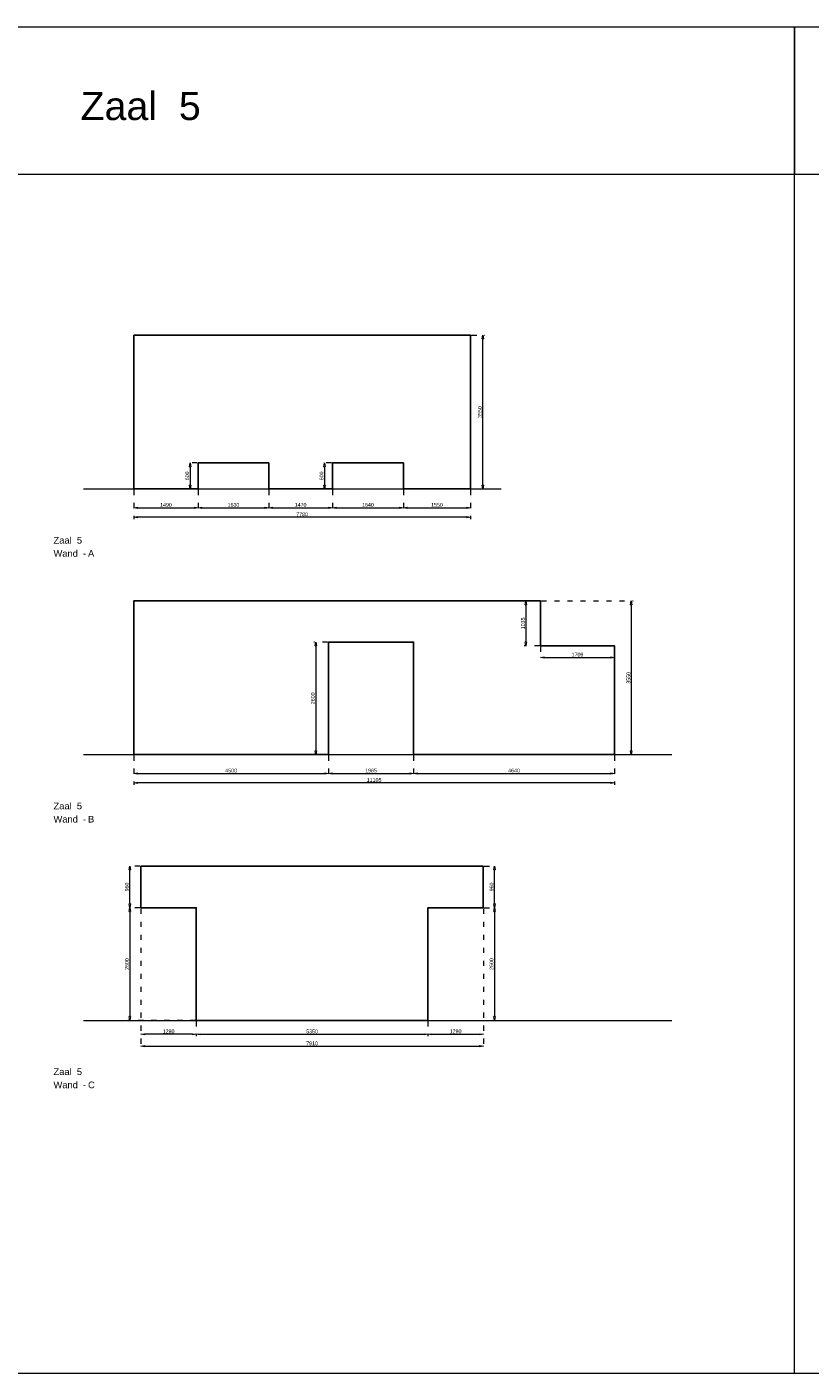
# Model space of a CAD drawing. Header units: millimetres. Extents: x 0 to 331873, y -101826 to 236919.
# Tile 49 of 57: x 229413 to 247503, y 148186 to 179271. Entities that reach past the tile are written whole.
import ezdxf

# ---------------------------------------------------------------- set-up
doc = ezdxf.new("R2010")
doc.units = ezdxf.units.MM
doc.header["$LTSCALE"] = 10
doc.linetypes.add('ACAD_ISO03W100', pattern=[30, 12, -18])
for name, color, linetype, lineweight in [('25-Staal-B', 150, 'Continuous', 25), ('^ 0-Staal-txt', 7, 'Continuous', 0), ('Layer1', 252, 'Continuous', 0)]:
    doc.layers.add(name, color=color, linetype=linetype, lineweight=lineweight)
doc.layers.add('DIM-DIM', color=7, linetype='Continuous')
doc.styles.add('Arial', font='arial.ttf')
doc.dimstyles.new('dim-11', dxfattribs={"dimscale": 35, "dimtxt": 2.5, "dimasz": 2.5, "dimexe": 1.25, "dimexo": 0.625, "dimtad": 1, "dimdec": 0, "dimtxsty": 'Arial', "dimblk": 'CLOSEDBLANK', "dimcen": 3, "dimclrd": 252, "dimclre": 252, "dimclrt": 7, "dimadec": 0, "dimazin": 0, "dimtfac": 1, "dimtdec": 0, "dimtmove": 0, "dimatfit": 3, "dimldrblk": 'CLOSEDBLANK', "dimfxl": 1, "dimlwd": 0, "dimlwe": 0, "dimarcsym": 0})

# ---------------------------------------------------------------- blocks, each defined once
blk = doc.blocks.new('_ClosedBlank')
at = {"color": 0, "linetype": 'ByBlock', "lineweight": -2}
for p, q in [((-1, 0.17), (0, 0)), ((-1, 0.17), (-1, -0.17)), ((0, 0), (-1, -0.17))]:
    blk.add_line(p, q, dxfattribs=at)
blk = doc.blocks.new('*D1363')
at = {"layer": 'Defpoints', "color": 0, "transparency": 16777216}
for p in [(200569, -42849), (202059, -42849), (202059, -43283)]:
    blk.add_point(p, dxfattribs=at)
at = {"layer": 'DIM-DIM', "color": 252, "linetype": 'ACAD_ISO03W100', "lineweight": 0}
for p, q in [((200569, -42871), (200569, -43327)), ((202059, -42871), (202059, -43327))]:
    blk.add_line(p, q, dxfattribs=at)
at = {"layer": 'DIM-DIM', "color": 252, "lineweight": 0}
blk.add_line((200657, -43283), (201972, -43283), dxfattribs=at)
at = {"layer": 'DIM-DIM', "color": 252, "lineweight": 0, "xscale": 87.5, "yscale": 87.5, "zscale": 87.5, "rotation": 180}
blk.add_blockref('_ClosedBlank', (200569, -43283), dxfattribs=at)
at = {"layer": 'DIM-DIM', "color": 252, "lineweight": 0, "xscale": 87.5, "yscale": 87.5, "zscale": 87.5}
blk.add_blockref('_ClosedBlank', (202059, -43283), dxfattribs=at)
at = {"layer": 'DIM-DIM', "color": 7, "insert": (201314, -43217), "char_height": 87.5, "attachment_point": 5, "style": 'Arial'}
blk.add_mtext('1490', dxfattribs=at)
blk = doc.blocks.new('*D1181')
at = {"layer": 'Defpoints', "color": 0, "transparency": 16777216}
for p in [(202059, -42849), (203689, -42849), (203689, -43283)]:
    blk.add_point(p, dxfattribs=at)
at = {"layer": 'DIM-DIM', "color": 252, "linetype": 'ACAD_ISO03W100', "lineweight": 0, "transparency": 16777216}
for p, q in [((202059, -42871), (202059, -43327)), ((203689, -42871), (203689, -43327))]:
    blk.add_line(p, q, dxfattribs=at)
at = {"layer": 'DIM-DIM', "color": 252, "lineweight": 0, "transparency": 16777216}
blk.add_line((202147, -43283), (203602, -43283), dxfattribs=at)
at = {"layer": 'DIM-DIM', "color": 252, "lineweight": 0, "transparency": 16777216, "xscale": 87.5, "yscale": 87.5, "zscale": 87.5, "rotation": 180}
blk.add_blockref('_ClosedBlank', (202059, -43283), dxfattribs=at)
at = {"layer": 'DIM-DIM', "color": 252, "lineweight": 0, "transparency": 16777216, "xscale": 87.5, "yscale": 87.5, "zscale": 87.5}
blk.add_blockref('_ClosedBlank', (203689, -43283), dxfattribs=at)
at = {"layer": 'DIM-DIM', "color": 7, "transparency": 16777216, "insert": (202874, -43217), "char_height": 87.5, "attachment_point": 5, "style": 'Arial'}
blk.add_mtext('1630', dxfattribs=at)
blk = doc.blocks.new('*D1182')
at = {"layer": 'Defpoints', "color": 0, "transparency": 16777216}
for p in [(203689, -42849), (205159, -42849), (205159, -43283)]:
    blk.add_point(p, dxfattribs=at)
at = {"layer": 'DIM-DIM', "color": 252, "linetype": 'ACAD_ISO03W100', "lineweight": 0, "transparency": 16777216}
for p, q in [((203689, -42871), (203689, -43327)), ((205159, -42871), (205159, -43327))]:
    blk.add_line(p, q, dxfattribs=at)
at = {"layer": 'DIM-DIM', "color": 252, "lineweight": 0, "transparency": 16777216}
blk.add_line((203777, -43283), (205072, -43283), dxfattribs=at)
at = {"layer": 'DIM-DIM', "color": 252, "lineweight": 0, "transparency": 16777216, "xscale": 87.5, "yscale": 87.5, "zscale": 87.5, "rotation": 180}
blk.add_blockref('_ClosedBlank', (203689, -43283), dxfattribs=at)
at = {"layer": 'DIM-DIM', "color": 252, "lineweight": 0, "transparency": 16777216, "xscale": 87.5, "yscale": 87.5, "zscale": 87.5}
blk.add_blockref('_ClosedBlank', (205159, -43283), dxfattribs=at)
at = {"layer": 'DIM-DIM', "color": 7, "transparency": 16777216, "insert": (204424, -43217), "char_height": 87.5, "attachment_point": 5, "style": 'Arial'}
blk.add_mtext('1470', dxfattribs=at)
blk = doc.blocks.new('*D1183')
at = {"layer": 'Defpoints', "color": 0, "transparency": 16777216}
for p in [(205159, -42849), (206799, -42849), (206799, -43283)]:
    blk.add_point(p, dxfattribs=at)
at = {"layer": 'DIM-DIM', "color": 252, "linetype": 'ACAD_ISO03W100', "lineweight": 0, "transparency": 16777216}
for p, q in [((205159, -42871), (205159, -43327)), ((206799, -42871), (206799, -43327))]:
    blk.add_line(p, q, dxfattribs=at)
at = {"layer": 'DIM-DIM', "color": 252, "lineweight": 0, "transparency": 16777216}
blk.add_line((205247, -43283), (206712, -43283), dxfattribs=at)
at = {"layer": 'DIM-DIM', "color": 252, "lineweight": 0, "transparency": 16777216, "xscale": 87.5, "yscale": 87.5, "zscale": 87.5, "rotation": 180}
blk.add_blockref('_ClosedBlank', (205159, -43283), dxfattribs=at)
at = {"layer": 'DIM-DIM', "color": 252, "lineweight": 0, "transparency": 16777216, "xscale": 87.5, "yscale": 87.5, "zscale": 87.5}
blk.add_blockref('_ClosedBlank', (206799, -43283), dxfattribs=at)
at = {"layer": 'DIM-DIM', "color": 7, "transparency": 16777216, "insert": (205979, -43217), "char_height": 87.5, "attachment_point": 5, "style": 'Arial'}
blk.add_mtext('1640', dxfattribs=at)
blk = doc.blocks.new('*D1184')
at = {"layer": 'Defpoints', "color": 0, "transparency": 16777216}
for p in [(206799, -42849), (208349, -42849), (208349, -43283)]:
    blk.add_point(p, dxfattribs=at)
at = {"layer": 'DIM-DIM', "color": 252, "linetype": 'ACAD_ISO03W100', "lineweight": 0, "transparency": 16777216}
for p, q in [((206799, -42871), (206799, -43327)), ((208349, -42871), (208349, -43327))]:
    blk.add_line(p, q, dxfattribs=at)
at = {"layer": 'DIM-DIM', "color": 252, "lineweight": 0, "transparency": 16777216}
blk.add_line((206887, -43283), (208262, -43283), dxfattribs=at)
at = {"layer": 'DIM-DIM', "color": 252, "lineweight": 0, "transparency": 16777216, "xscale": 87.5, "yscale": 87.5, "zscale": 87.5, "rotation": 180}
blk.add_blockref('_ClosedBlank', (206799, -43283), dxfattribs=at)
at = {"layer": 'DIM-DIM', "color": 252, "lineweight": 0, "transparency": 16777216, "xscale": 87.5, "yscale": 87.5, "zscale": 87.5}
blk.add_blockref('_ClosedBlank', (208349, -43283), dxfattribs=at)
at = {"layer": 'DIM-DIM', "color": 7, "transparency": 16777216, "insert": (207574, -43217), "char_height": 87.5, "attachment_point": 5, "style": 'Arial'}
blk.add_mtext('1550', dxfattribs=at)
blk = doc.blocks.new('*D1185')
at = {"layer": 'Defpoints', "color": 0, "transparency": 16777216}
for p in [(200569, -42849), (208349, -42849), (200569, -43501)]:
    blk.add_point(p, dxfattribs=at)
at = {"layer": 'DIM-DIM', "color": 252, "linetype": 'ACAD_ISO03W100', "lineweight": 0, "transparency": 16777216}
for p, q in [((200569, -42871), (200569, -43545)), ((208349, -42871), (208349, -43545))]:
    blk.add_line(p, q, dxfattribs=at)
at = {"layer": 'DIM-DIM', "color": 252, "lineweight": 0, "transparency": 16777216}
blk.add_line((208262, -43501), (200657, -43501), dxfattribs=at)
at = {"layer": 'DIM-DIM', "color": 252, "lineweight": 0, "transparency": 16777216, "xscale": 87.5, "yscale": 87.5, "zscale": 87.5, "rotation": 180}
blk.add_blockref('_ClosedBlank', (200569, -43501), dxfattribs=at)
at = {"layer": 'DIM-DIM', "color": 252, "lineweight": 0, "transparency": 16777216, "xscale": 87.5, "yscale": 87.5, "zscale": 87.5}
blk.add_blockref('_ClosedBlank', (208349, -43501), dxfattribs=at)
at = {"layer": 'DIM-DIM', "color": 7, "transparency": 16777216, "insert": (204459, -43435), "char_height": 87.5, "attachment_point": 5, "style": 'Arial'}
blk.add_mtext('7780', dxfattribs=at)
blk = doc.blocks.new('*D1186')
at = {"layer": 'Defpoints', "color": 0, "transparency": 16777216}
for p in [(202059, -42249), (201871, -42849), (202059, -42849)]:
    blk.add_point(p, dxfattribs=at)
at = {"layer": 'DIM-DIM', "color": 252, "linetype": 'ACAD_ISO03W100', "lineweight": 0, "transparency": 16777216}
for p, q in [((202037, -42249), (201827, -42249)), ((202037, -42849), (201827, -42849))]:
    blk.add_line(p, q, dxfattribs=at)
at = {"layer": 'DIM-DIM', "color": 252, "lineweight": 0, "transparency": 16777216}
blk.add_line((201871, -42337), (201871, -42762), dxfattribs=at)
at = {"layer": 'DIM-DIM', "color": 252, "lineweight": 0, "transparency": 16777216, "xscale": 87.5, "yscale": 87.5, "zscale": 87.5}
for p, rotation in [((201871, -42249), 90), ((201871, -42849), 270)]:
    blk.add_blockref('_ClosedBlank', p, dxfattribs=dict(at, rotation=rotation))
at = {"layer": 'DIM-DIM', "color": 7, "transparency": 16777216, "insert": (201805, -42549), "char_height": 87.5, "attachment_point": 5, "rotation": 90, "style": 'Arial'}
blk.add_mtext('600', dxfattribs=at)
blk = doc.blocks.new('*D1187')
at = {"layer": 'Defpoints', "color": 0, "transparency": 16777216}
for p in [(205159, -42249), (204973, -42849), (205159, -42849)]:
    blk.add_point(p, dxfattribs=at)
at = {"layer": 'DIM-DIM', "color": 252, "linetype": 'ACAD_ISO03W100', "lineweight": 0, "transparency": 16777216}
for p, q in [((205137, -42249), (204930, -42249)), ((205137, -42849), (204930, -42849))]:
    blk.add_line(p, q, dxfattribs=at)
at = {"layer": 'DIM-DIM', "color": 252, "lineweight": 0, "transparency": 16777216}
blk.add_line((204973, -42337), (204973, -42762), dxfattribs=at)
at = {"layer": 'DIM-DIM', "color": 252, "lineweight": 0, "transparency": 16777216, "xscale": 87.5, "yscale": 87.5, "zscale": 87.5}
for p, rotation in [((204973, -42249), 90), ((204973, -42849), 270)]:
    blk.add_blockref('_ClosedBlank', p, dxfattribs=dict(at, rotation=rotation))
at = {"layer": 'DIM-DIM', "color": 7, "transparency": 16777216, "insert": (204907, -42549), "char_height": 87.5, "attachment_point": 5, "rotation": 90, "style": 'Arial'}
blk.add_mtext('600', dxfattribs=at)
blk = doc.blocks.new('*D1188')
at = {"layer": 'Defpoints', "color": 0, "transparency": 16777216}
for p in [(208349, -39299), (208632, -39299), (208349, -42849)]:
    blk.add_point(p, dxfattribs=at)
at = {"layer": 'DIM-DIM', "color": 252, "linetype": 'ACAD_ISO03W100', "lineweight": 0, "transparency": 16777216}
for p, q in [((208371, -39299), (208676, -39299)), ((208371, -42849), (208676, -42849))]:
    blk.add_line(p, q, dxfattribs=at)
at = {"layer": 'DIM-DIM', "color": 252, "lineweight": 0, "transparency": 16777216}
blk.add_line((208632, -42762), (208632, -39387), dxfattribs=at)
at = {"layer": 'DIM-DIM', "color": 252, "lineweight": 0, "transparency": 16777216, "xscale": 87.5, "yscale": 87.5, "zscale": 87.5}
for p, rotation in [((208632, -39299), 90), ((208632, -42849), 270)]:
    blk.add_blockref('_ClosedBlank', p, dxfattribs=dict(at, rotation=rotation))
at = {"layer": 'DIM-DIM', "color": 7, "transparency": 16777216, "insert": (208565, -41074), "char_height": 87.5, "attachment_point": 5, "rotation": 90, "style": 'Arial'}
blk.add_mtext('3550', dxfattribs=at)
blk = doc.blocks.new('*D1070')
at = {"layer": 'Defpoints', "color": 0, "transparency": 16777216}
for p in [(200569, -48985), (205069, -48985), (205069, -49419)]:
    blk.add_point(p, dxfattribs=at)
at = {"layer": 'DIM-DIM', "color": 252, "linetype": 'ACAD_ISO03W100', "lineweight": 0, "transparency": 16777216}
for p, q in [((200569, -49007), (200569, -49463)), ((205069, -49007), (205069, -49463))]:
    blk.add_line(p, q, dxfattribs=at)
at = {"layer": 'DIM-DIM', "color": 252, "lineweight": 0, "transparency": 16777216}
blk.add_line((200657, -49419), (204982, -49419), dxfattribs=at)
at = {"layer": 'DIM-DIM', "color": 252, "lineweight": 0, "transparency": 16777216, "xscale": 87.5, "yscale": 87.5, "zscale": 87.5, "rotation": 180}
blk.add_blockref('_ClosedBlank', (200569, -49419), dxfattribs=at)
at = {"layer": 'DIM-DIM', "color": 252, "lineweight": 0, "transparency": 16777216, "xscale": 87.5, "yscale": 87.5, "zscale": 87.5}
blk.add_blockref('_ClosedBlank', (205069, -49419), dxfattribs=at)
at = {"layer": 'DIM-DIM', "color": 7, "transparency": 16777216, "insert": (202819, -49353), "char_height": 87.5, "attachment_point": 5, "style": 'Arial'}
blk.add_mtext('4500', dxfattribs=at)
blk = doc.blocks.new('*D1071')
at = {"layer": 'Defpoints', "color": 0, "transparency": 16777216}
for p in [(205069, -48985), (207034, -48985), (207034, -49419)]:
    blk.add_point(p, dxfattribs=at)
at = {"layer": 'DIM-DIM', "color": 252, "linetype": 'ACAD_ISO03W100', "lineweight": 0, "transparency": 16777216}
for p, q in [((205069, -49007), (205069, -49463)), ((207034, -49007), (207034, -49463))]:
    blk.add_line(p, q, dxfattribs=at)
at = {"layer": 'DIM-DIM', "color": 252, "lineweight": 0, "transparency": 16777216}
blk.add_line((205157, -49419), (206947, -49419), dxfattribs=at)
at = {"layer": 'DIM-DIM', "color": 252, "lineweight": 0, "transparency": 16777216, "xscale": 87.5, "yscale": 87.5, "zscale": 87.5, "rotation": 180}
blk.add_blockref('_ClosedBlank', (205069, -49419), dxfattribs=at)
at = {"layer": 'DIM-DIM', "color": 252, "lineweight": 0, "transparency": 16777216, "xscale": 87.5, "yscale": 87.5, "zscale": 87.5}
blk.add_blockref('_ClosedBlank', (207034, -49419), dxfattribs=at)
at = {"layer": 'DIM-DIM', "color": 7, "transparency": 16777216, "insert": (206052, -49353), "char_height": 87.5, "attachment_point": 5, "style": 'Arial'}
blk.add_mtext('1965', dxfattribs=at)
blk = doc.blocks.new('*D1072')
at = {"layer": 'Defpoints', "color": 0, "transparency": 16777216}
for p in [(207034, -48985), (211674, -48985), (211674, -49419)]:
    blk.add_point(p, dxfattribs=at)
at = {"layer": 'DIM-DIM', "color": 252, "linetype": 'ACAD_ISO03W100', "lineweight": 0, "transparency": 16777216}
for p, q in [((207034, -49007), (207034, -49463)), ((211674, -49007), (211674, -49463))]:
    blk.add_line(p, q, dxfattribs=at)
at = {"layer": 'DIM-DIM', "color": 252, "lineweight": 0, "transparency": 16777216}
blk.add_line((207122, -49419), (211587, -49419), dxfattribs=at)
at = {"layer": 'DIM-DIM', "color": 252, "lineweight": 0, "transparency": 16777216, "xscale": 87.5, "yscale": 87.5, "zscale": 87.5, "rotation": 180}
blk.add_blockref('_ClosedBlank', (207034, -49419), dxfattribs=at)
at = {"layer": 'DIM-DIM', "color": 252, "lineweight": 0, "transparency": 16777216, "xscale": 87.5, "yscale": 87.5, "zscale": 87.5}
blk.add_blockref('_ClosedBlank', (211674, -49419), dxfattribs=at)
at = {"layer": 'DIM-DIM', "color": 7, "transparency": 16777216, "insert": (209354, -49353), "char_height": 87.5, "attachment_point": 5, "style": 'Arial'}
blk.add_mtext('4640', dxfattribs=at)
blk = doc.blocks.new('*D1073')
at = {"layer": 'Defpoints', "color": 0, "transparency": 16777216}
for p in [(200569, -48985), (211674, -48985), (200569, -49638)]:
    blk.add_point(p, dxfattribs=at)
at = {"layer": 'DIM-DIM', "color": 252, "linetype": 'ACAD_ISO03W100', "lineweight": 0, "transparency": 16777216}
for p, q in [((200569, -49007), (200569, -49681)), ((211674, -49007), (211674, -49681))]:
    blk.add_line(p, q, dxfattribs=at)
at = {"layer": 'DIM-DIM', "color": 252, "lineweight": 0, "transparency": 16777216}
blk.add_line((211587, -49638), (200657, -49638), dxfattribs=at)
at = {"layer": 'DIM-DIM', "color": 252, "lineweight": 0, "transparency": 16777216, "xscale": 87.5, "yscale": 87.5, "zscale": 87.5, "rotation": 180}
blk.add_blockref('_ClosedBlank', (200569, -49638), dxfattribs=at)
at = {"layer": 'DIM-DIM', "color": 252, "lineweight": 0, "transparency": 16777216, "xscale": 87.5, "yscale": 87.5, "zscale": 87.5}
blk.add_blockref('_ClosedBlank', (211674, -49638), dxfattribs=at)
at = {"layer": 'DIM-DIM', "color": 7, "transparency": 16777216, "insert": (206122, -49571), "char_height": 87.5, "attachment_point": 5, "style": 'Arial'}
blk.add_mtext('11105', dxfattribs=at)
blk = doc.blocks.new('*D1074')
at = {"layer": 'Defpoints', "color": 0, "transparency": 16777216}
for p in [(205069, -46385), (204775, -48985), (205069, -48985)]:
    blk.add_point(p, dxfattribs=at)
at = {"layer": 'DIM-DIM', "color": 252, "linetype": 'ACAD_ISO03W100', "lineweight": 0, "transparency": 16777216}
for p, q in [((205047, -46385), (204732, -46385)), ((205047, -48985), (204732, -48985))]:
    blk.add_line(p, q, dxfattribs=at)
at = {"layer": 'DIM-DIM', "color": 252, "lineweight": 0, "transparency": 16777216}
blk.add_line((204775, -46473), (204775, -48898), dxfattribs=at)
at = {"layer": 'DIM-DIM', "color": 252, "lineweight": 0, "transparency": 16777216, "xscale": 87.5, "yscale": 87.5, "zscale": 87.5}
for p, rotation in [((204775, -46385), 90), ((204775, -48985), 270)]:
    blk.add_blockref('_ClosedBlank', p, dxfattribs=dict(at, rotation=rotation))
at = {"layer": 'DIM-DIM', "color": 7, "transparency": 16777216, "insert": (204709, -47685), "char_height": 87.5, "attachment_point": 5, "rotation": 90, "style": 'Arial'}
blk.add_mtext('2600', dxfattribs=at)
blk = doc.blocks.new('*D1189')
at = {"layer": 'Defpoints', "color": 0, "transparency": 16777216}
for p in [(209965, -45435), (209628, -46470), (209965, -46470)]:
    blk.add_point(p, dxfattribs=at)
at = {"layer": 'DIM-DIM', "color": 252, "linetype": 'ACAD_ISO03W100', "lineweight": 0, "transparency": 16777216}
for p, q in [((209943, -45435), (209585, -45435)), ((209943, -46470), (209585, -46470))]:
    blk.add_line(p, q, dxfattribs=at)
at = {"layer": 'DIM-DIM', "color": 252, "lineweight": 0, "transparency": 16777216}
blk.add_line((209628, -45523), (209628, -46383), dxfattribs=at)
at = {"layer": 'DIM-DIM', "color": 252, "lineweight": 0, "transparency": 16777216, "xscale": 87.5, "yscale": 87.5, "zscale": 87.5}
for p, rotation in [((209628, -45435), 90), ((209628, -46470), 270)]:
    blk.add_blockref('_ClosedBlank', p, dxfattribs=dict(at, rotation=rotation))
at = {"layer": 'DIM-DIM', "color": 7, "transparency": 16777216, "insert": (209562, -45953), "char_height": 87.5, "attachment_point": 5, "rotation": 90, "style": 'Arial'}
blk.add_mtext('1035', dxfattribs=at)
blk = doc.blocks.new('*D1190')
at = {"layer": 'Defpoints', "color": 0, "transparency": 16777216}
for p in [(209965, -46470), (211674, -46470), (211674, -46742)]:
    blk.add_point(p, dxfattribs=at)
at = {"layer": 'DIM-DIM', "color": 252, "linetype": 'ACAD_ISO03W100', "lineweight": 0, "transparency": 16777216}
for p, q in [((209965, -46492), (209965, -46786)), ((211674, -46492), (211674, -46786))]:
    blk.add_line(p, q, dxfattribs=at)
at = {"layer": 'DIM-DIM', "color": 252, "lineweight": 0, "transparency": 16777216}
blk.add_line((210053, -46742), (211587, -46742), dxfattribs=at)
at = {"layer": 'DIM-DIM', "color": 252, "lineweight": 0, "transparency": 16777216, "xscale": 87.5, "yscale": 87.5, "zscale": 87.5, "rotation": 180}
blk.add_blockref('_ClosedBlank', (209965, -46742), dxfattribs=at)
at = {"layer": 'DIM-DIM', "color": 252, "lineweight": 0, "transparency": 16777216, "xscale": 87.5, "yscale": 87.5, "zscale": 87.5}
blk.add_blockref('_ClosedBlank', (211674, -46742), dxfattribs=at)
at = {"layer": 'DIM-DIM', "color": 7, "transparency": 16777216, "insert": (210820, -46675), "char_height": 87.5, "attachment_point": 5, "style": 'Arial'}
blk.add_mtext('1709', dxfattribs=at)
blk = doc.blocks.new('*D1191')
at = {"layer": 'Defpoints', "color": 0, "transparency": 16777216}
for p in [(209965, -45435), (211674, -48985), (212062, -48985)]:
    blk.add_point(p, dxfattribs=at)
at = {"layer": 'DIM-DIM', "color": 252, "linetype": 'ACAD_ISO03W100', "lineweight": 0, "transparency": 16777216}
for p, q in [((209987, -45435), (212106, -45435)), ((211696, -48985), (212106, -48985))]:
    blk.add_line(p, q, dxfattribs=at)
at = {"layer": 'DIM-DIM', "color": 252, "lineweight": 0, "transparency": 16777216}
blk.add_line((212062, -45523), (212062, -48898), dxfattribs=at)
at = {"layer": 'DIM-DIM', "color": 252, "lineweight": 0, "transparency": 16777216, "xscale": 87.5, "yscale": 87.5, "zscale": 87.5}
for p, rotation in [((212062, -45435), 90), ((212062, -48985), 270)]:
    blk.add_blockref('_ClosedBlank', p, dxfattribs=dict(at, rotation=rotation))
at = {"layer": 'DIM-DIM', "color": 7, "transparency": 16777216, "insert": (211996, -47210), "char_height": 87.5, "attachment_point": 5, "rotation": 90, "style": 'Arial'}
blk.add_mtext('3550', dxfattribs=at)
blk = doc.blocks.new('*D1192')
at = {"layer": 'Defpoints', "color": 0, "transparency": 16777216}
for p in [(200479, -51561), (200735, -51561), (200735, -52521)]:
    blk.add_point(p, dxfattribs=at)
at = {"layer": 'DIM-DIM', "color": 252, "linetype": 'ACAD_ISO03W100', "lineweight": 0, "transparency": 16777216}
for p, q in [((200713, -51561), (200435, -51561)), ((200713, -52521), (200435, -52521))]:
    blk.add_line(p, q, dxfattribs=at)
at = {"layer": 'DIM-DIM', "color": 252, "lineweight": 0, "transparency": 16777216}
blk.add_line((200479, -52434), (200479, -51649), dxfattribs=at)
at = {"layer": 'DIM-DIM', "color": 252, "lineweight": 0, "transparency": 16777216, "xscale": 87.5, "yscale": 87.5, "zscale": 87.5}
for p, rotation in [((200479, -51561), 90), ((200479, -52521), 270)]:
    blk.add_blockref('_ClosedBlank', p, dxfattribs=dict(at, rotation=rotation))
at = {"layer": 'DIM-DIM', "color": 7, "transparency": 16777216, "insert": (200412, -52041), "char_height": 87.5, "attachment_point": 5, "rotation": 90, "style": 'Arial'}
blk.add_mtext('960', dxfattribs=at)
blk = doc.blocks.new('*D1193')
at = {"layer": 'Defpoints', "color": 0, "transparency": 16777216}
for p in [(200735, -52521), (200479, -55121), (202015, -55121)]:
    blk.add_point(p, dxfattribs=at)
at = {"layer": 'DIM-DIM', "color": 252, "linetype": 'ACAD_ISO03W100', "lineweight": 0, "transparency": 16777216}
for p, q in [((200713, -52521), (200435, -52521)), ((201993, -55121), (200435, -55121))]:
    blk.add_line(p, q, dxfattribs=at)
at = {"layer": 'DIM-DIM', "color": 252, "lineweight": 0, "transparency": 16777216}
blk.add_line((200479, -52609), (200479, -55034), dxfattribs=at)
at = {"layer": 'DIM-DIM', "color": 252, "lineweight": 0, "transparency": 16777216, "xscale": 87.5, "yscale": 87.5, "zscale": 87.5}
for p, rotation in [((200479, -52521), 90), ((200479, -55121), 270)]:
    blk.add_blockref('_ClosedBlank', p, dxfattribs=dict(at, rotation=rotation))
at = {"layer": 'DIM-DIM', "color": 7, "transparency": 16777216, "insert": (200412, -53821), "char_height": 87.5, "attachment_point": 5, "rotation": 90, "style": 'Arial'}
blk.add_mtext('2600', dxfattribs=at)
blk = doc.blocks.new('*D1194')
at = {"layer": 'Defpoints', "color": 0, "transparency": 16777216}
for p in [(200735, -52521), (202015, -55121), (200735, -55443)]:
    blk.add_point(p, dxfattribs=at)
at = {"layer": 'DIM-DIM', "color": 252, "linetype": 'ACAD_ISO03W100', "lineweight": 0, "transparency": 16777216}
for p, q in [((200735, -52543), (200735, -55487)), ((202015, -55143), (202015, -55487))]:
    blk.add_line(p, q, dxfattribs=at)
at = {"layer": 'DIM-DIM', "color": 252, "lineweight": 0, "transparency": 16777216}
blk.add_line((201927, -55443), (200822, -55443), dxfattribs=at)
at = {"layer": 'DIM-DIM', "color": 252, "lineweight": 0, "transparency": 16777216, "xscale": 87.5, "yscale": 87.5, "zscale": 87.5, "rotation": 180}
blk.add_blockref('_ClosedBlank', (200735, -55443), dxfattribs=at)
at = {"layer": 'DIM-DIM', "color": 252, "lineweight": 0, "transparency": 16777216, "xscale": 87.5, "yscale": 87.5, "zscale": 87.5}
blk.add_blockref('_ClosedBlank', (202015, -55443), dxfattribs=at)
at = {"layer": 'DIM-DIM', "color": 7, "transparency": 16777216, "insert": (201375, -55376), "char_height": 87.5, "attachment_point": 5, "style": 'Arial'}
blk.add_mtext('1280', dxfattribs=at)
blk = doc.blocks.new('*D1195')
at = {"layer": 'Defpoints', "color": 0, "transparency": 16777216}
for p in [(202015, -55121), (207365, -55121), (207365, -55443)]:
    blk.add_point(p, dxfattribs=at)
at = {"layer": 'DIM-DIM', "color": 252, "linetype": 'ACAD_ISO03W100', "lineweight": 0, "transparency": 16777216}
for p, q in [((202015, -55143), (202015, -55487)), ((207365, -55143), (207365, -55487))]:
    blk.add_line(p, q, dxfattribs=at)
at = {"layer": 'DIM-DIM', "color": 252, "lineweight": 0, "transparency": 16777216}
blk.add_line((202102, -55443), (207277, -55443), dxfattribs=at)
at = {"layer": 'DIM-DIM', "color": 252, "lineweight": 0, "transparency": 16777216, "xscale": 87.5, "yscale": 87.5, "zscale": 87.5, "rotation": 180}
blk.add_blockref('_ClosedBlank', (202015, -55443), dxfattribs=at)
at = {"layer": 'DIM-DIM', "color": 252, "lineweight": 0, "transparency": 16777216, "xscale": 87.5, "yscale": 87.5, "zscale": 87.5}
blk.add_blockref('_ClosedBlank', (207365, -55443), dxfattribs=at)
at = {"layer": 'DIM-DIM', "color": 7, "transparency": 16777216, "insert": (204690, -55376), "char_height": 87.5, "attachment_point": 5, "style": 'Arial'}
blk.add_mtext('5350', dxfattribs=at)
blk = doc.blocks.new('*D1075')
at = {"layer": 'Defpoints', "color": 0, "transparency": 16777216}
for p in [(208645, -51561), (208901, -51561), (208645, -52521)]:
    blk.add_point(p, dxfattribs=at)
at = {"layer": 'DIM-DIM', "color": 252, "linetype": 'ACAD_ISO03W100', "lineweight": 0, "transparency": 16777216}
for p, q in [((208667, -51561), (208944, -51561)), ((208667, -52521), (208944, -52521))]:
    blk.add_line(p, q, dxfattribs=at)
at = {"layer": 'DIM-DIM', "color": 252, "lineweight": 0, "transparency": 16777216}
blk.add_line((208901, -52434), (208901, -51649), dxfattribs=at)
at = {"layer": 'DIM-DIM', "color": 252, "lineweight": 0, "transparency": 16777216, "xscale": 87.5, "yscale": 87.5, "zscale": 87.5}
for p, rotation in [((208901, -51561), 90), ((208901, -52521), 270)]:
    blk.add_blockref('_ClosedBlank', p, dxfattribs=dict(at, rotation=rotation))
at = {"layer": 'DIM-DIM', "color": 7, "transparency": 16777216, "insert": (208834, -52041), "char_height": 87.5, "attachment_point": 5, "rotation": 90, "style": 'Arial'}
blk.add_mtext('960', dxfattribs=at)
blk = doc.blocks.new('*D1076')
at = {"layer": 'Defpoints', "color": 0, "transparency": 16777216}
for p in [(208645, -52521), (207365, -55121), (208901, -55121)]:
    blk.add_point(p, dxfattribs=at)
at = {"layer": 'DIM-DIM', "color": 252, "linetype": 'ACAD_ISO03W100', "lineweight": 0, "transparency": 16777216}
for p, q in [((208667, -52521), (208944, -52521)), ((207387, -55121), (208944, -55121))]:
    blk.add_line(p, q, dxfattribs=at)
at = {"layer": 'DIM-DIM', "color": 252, "lineweight": 0, "transparency": 16777216}
blk.add_line((208901, -52609), (208901, -55034), dxfattribs=at)
at = {"layer": 'DIM-DIM', "color": 252, "lineweight": 0, "transparency": 16777216, "xscale": 87.5, "yscale": 87.5, "zscale": 87.5}
for p, rotation in [((208901, -52521), 90), ((208901, -55121), 270)]:
    blk.add_blockref('_ClosedBlank', p, dxfattribs=dict(at, rotation=rotation))
at = {"layer": 'DIM-DIM', "color": 7, "transparency": 16777216, "insert": (208834, -53821), "char_height": 87.5, "attachment_point": 5, "rotation": 90, "style": 'Arial'}
blk.add_mtext('2600', dxfattribs=at)
blk = doc.blocks.new('*D1077')
at = {"layer": 'Defpoints', "color": 0, "transparency": 16777216}
for p in [(208645, -52521), (207365, -55121), (208645, -55443)]:
    blk.add_point(p, dxfattribs=at)
at = {"layer": 'DIM-DIM', "color": 252, "linetype": 'ACAD_ISO03W100', "lineweight": 0, "transparency": 16777216}
for p, q in [((208645, -52543), (208645, -55487)), ((207365, -55143), (207365, -55487))]:
    blk.add_line(p, q, dxfattribs=at)
at = {"layer": 'DIM-DIM', "color": 252, "lineweight": 0, "transparency": 16777216}
blk.add_line((207452, -55443), (208557, -55443), dxfattribs=at)
at = {"layer": 'DIM-DIM', "color": 252, "lineweight": 0, "transparency": 16777216, "xscale": 87.5, "yscale": 87.5, "zscale": 87.5, "rotation": 180}
blk.add_blockref('_ClosedBlank', (207365, -55443), dxfattribs=at)
at = {"layer": 'DIM-DIM', "color": 252, "lineweight": 0, "transparency": 16777216, "xscale": 87.5, "yscale": 87.5, "zscale": 87.5}
blk.add_blockref('_ClosedBlank', (208645, -55443), dxfattribs=at)
at = {"layer": 'DIM-DIM', "color": 7, "transparency": 16777216, "insert": (208005, -55376), "char_height": 87.5, "attachment_point": 5, "style": 'Arial'}
blk.add_mtext('1280', dxfattribs=at)
blk = doc.blocks.new('*D1196')
at = {"layer": 'Defpoints', "color": 0, "transparency": 16777216}
for p in [(200735, -52521), (208645, -52521), (208645, -55719)]:
    blk.add_point(p, dxfattribs=at)
at = {"layer": 'DIM-DIM', "color": 252, "linetype": 'ACAD_ISO03W100', "lineweight": 0, "transparency": 16777216}
for p, q in [((200735, -52543), (200735, -55763)), ((208645, -52543), (208645, -55763))]:
    blk.add_line(p, q, dxfattribs=at)
at = {"layer": 'DIM-DIM', "color": 252, "lineweight": 0, "transparency": 16777216}
blk.add_line((200822, -55719), (208557, -55719), dxfattribs=at)
at = {"layer": 'DIM-DIM', "color": 252, "lineweight": 0, "transparency": 16777216, "xscale": 87.5, "yscale": 87.5, "zscale": 87.5, "rotation": 180}
blk.add_blockref('_ClosedBlank', (200735, -55719), dxfattribs=at)
at = {"layer": 'DIM-DIM', "color": 252, "lineweight": 0, "transparency": 16777216, "xscale": 87.5, "yscale": 87.5, "zscale": 87.5}
blk.add_blockref('_ClosedBlank', (208645, -55719), dxfattribs=at)
at = {"layer": 'DIM-DIM', "color": 7, "transparency": 16777216, "insert": (204690, -55652), "char_height": 87.5, "attachment_point": 5, "style": 'Arial'}
blk.add_mtext('7910', dxfattribs=at)
blk = doc.blocks.new('5a')
at = {"layer": '25-Staal-B'}
blk.add_lwpolyline([(200569.2, -39299.1), (208349.2, -39299.1), (208349.2, -42849.1), (206799.2, -42849.1), (206799.2, -42249.1), (205159.2, -42249.1), (205159.2, -42849.1), (203689.2, -42849.1), (203689.2, -42249.1), (202059.2, -42249.1), (202059.2, -42849.1), (200569.2, -42849.1)], close=True, dxfattribs=at)
at = {"layer": '^ 0-Staal-txt', "lineweight": 0, "style": 'Arial'}
for s, height, p in [('Zaal  5', 154.21, (198717.2, -44111.1)), ('Wand  - ', 154.21, (198717.2, -44415.9)), ('A', 154.2, (199514.3, -44415.9))]:
    blk.add_text(s, height=height, dxfattribs=at).set_placement(p)
at = {"layer": 'DIM-DIM'}
for base, p1, p2, picture, middle in [((208631.9, -39299.1), (208349.2, -42849.1), (208349.2, -39299.1), '*D1188', (208565.4, -41074.1)), ((201871.1, -42849.1), (202059.2, -42249.1), (202059.2, -42849.1), '*D1186', (201804.5, -42549.1)), ((204973.4, -42849.1), (205159.2, -42249.1), (205159.2, -42849.1), '*D1187', (204906.8, -42549.1))]:
    dim = blk.add_linear_dim(base=base, p1=p1, p2=p2, angle=90, dimstyle='dim-11', dxfattribs=at)
    dim.commit()
    dim.dimension.update_dxf_attribs({"geometry": picture, "text_midpoint": middle})
for base, p1, p2, picture, middle in [((202059.2, -43283.3), (200569.2, -42849.1), (202059.2, -42849.1), '*D1363', (201314.2, -43216.7)), ((200569.2, -43501.5), (208349.2, -42849.1), (200569.2, -42849.1), '*D1185', (204459.2, -43434.9)), ((203689.2, -43283.3), (202059.2, -42849.1), (203689.2, -42849.1), '*D1181', (202874.2, -43216.7)), ((205159.2, -43283.3), (203689.2, -42849.1), (205159.2, -42849.1), '*D1182', (204424.2, -43216.7)), ((206799.2, -43283.3), (205159.2, -42849.1), (206799.2, -42849.1), '*D1183', (205979.2, -43216.7)), ((208349.2, -43283.3), (206799.2, -42849.1), (208349.2, -42849.1), '*D1184', (207574.2, -43216.7))]:
    dim = blk.add_linear_dim(base=base, p1=p1, p2=p2, dimstyle='dim-11', dxfattribs=at)
    dim.commit()
    dim.dimension.update_dxf_attribs({"geometry": picture, "text_midpoint": middle})
blk = doc.blocks.new('5b')
at = {"layer": '25-Staal-B'}
blk.add_lwpolyline([(200569.2, -48985.3), (205069.2, -48985.3), (205069.2, -46385.3), (207034.2, -46385.3), (207034.2, -48985.3), (211674.2, -48985.3), (211674.2, -46470.3), (209965.2, -46470.3), (209965.2, -45435.3), (200569.2, -45435.3)], close=True, dxfattribs=at)
at = {"layer": '^ 0-Staal-txt', "lineweight": 0, "style": 'Arial'}
for s, height, p in [('Zaal  5', 154.21, (198717.2, -50247.3)), ('Wand  - ', 154.21, (198717.2, -50552.1)), ('B', 154.2, (199514.3, -50552.1))]:
    blk.add_text(s, height=height, dxfattribs=at).set_placement(p)
at = {"layer": 'DIM-DIM'}
for base, p1, p2, picture, middle in [((209628.4, -46470.3), (209965.2, -45435.3), (209965.2, -46470.3), '*D1189', (209561.8, -45952.8)), ((212062.1, -48985.3), (209965.2, -45435.3), (211674.2, -48985.3), '*D1191', (211995.5, -47210.3)), ((204775.4, -48985.3), (205069.2, -46385.3), (205069.2, -48985.3), '*D1074', (204708.8, -47685.3))]:
    dim = blk.add_linear_dim(base=base, p1=p1, p2=p2, angle=90, dimstyle='dim-11', dxfattribs=at)
    dim.commit()
    dim.dimension.update_dxf_attribs({"geometry": picture, "text_midpoint": middle})
for base, p1, p2, picture, middle in [((211674.2, -46742), (209965.2, -46470.3), (211674.2, -46470.3), '*D1190', (210819.7, -46675.5)), ((205069.2, -49419.5), (200569.2, -48985.3), (205069.2, -48985.3), '*D1070', (202819.2, -49352.9)), ((200569.2, -49637.7), (211674.2, -48985.3), (200569.2, -48985.3), '*D1073', (206121.7, -49571.1)), ((207034.2, -49419.5), (205069.2, -48985.3), (207034.2, -48985.3), '*D1071', (206051.7, -49352.9)), ((211674.2, -49419.5), (207034.2, -48985.3), (211674.2, -48985.3), '*D1072', (209354.2, -49352.9))]:
    dim = blk.add_linear_dim(base=base, p1=p1, p2=p2, dimstyle='dim-11', dxfattribs=at)
    dim.commit()
    dim.dimension.update_dxf_attribs({"geometry": picture, "text_midpoint": middle})
blk = doc.blocks.new('5c')
at = {"layer": '25-Staal-B'}
blk.add_lwpolyline([(200734.8, -52521.5), (202014.8, -52521.5), (202014.8, -55121.5), (207364.8, -55121.5), (207364.8, -52521.5), (208644.8, -52521.5), (208644.8, -51561.5), (200734.8, -51561.5)], close=True, dxfattribs=at)
at = {"layer": '^ 0-Staal-txt', "lineweight": 0, "style": 'Arial'}
for s, height, p in [('Zaal  5', 154.21, (198717.2, -56383.5)), ('Wand  - ', 154.21, (198717.2, -56688.3)), ('C', 154.2, (199514.3, -56688.3))]:
    blk.add_text(s, height=height, dxfattribs=at).set_placement(p)
at = {"layer": 'DIM-DIM'}
for base, p1, p2, angle, picture, middle in [((200478.9, -51561.5), (200734.8, -52521.5), (200734.8, -51561.5), 90, '*D1192', (200412.3, -52041.5)), ((208900.7, -51561.5), (208644.8, -52521.5), (208644.8, -51561.5), 90, '*D1075', (208834.1, -52041.5)), ((200478.9, -55121.5), (200734.8, -52521.5), (202014.8, -55121.5), 90, '*D1193', (200412.3, -53821.5)), ((208900.7, -55121.5), (208644.8, -52521.5), (207364.8, -55121.5), 90, '*D1076', (208834.1, -53821.5)), ((208644.8, -55443), (207364.8, -55121.5), (208644.8, -52521.5), 180, '*D1077', (208004.8, -55376.4))]:
    dim = blk.add_linear_dim(base=base, p1=p1, p2=p2, angle=angle, dimstyle='dim-11', dxfattribs=at)
    dim.commit()
    dim.dimension.update_dxf_attribs({"geometry": picture, "text_midpoint": middle})
for base, p1, p2, picture, middle in [((200734.8, -55443), (202014.8, -55121.5), (200734.8, -52521.5), '*D1194', (201374.8, -55376.4)), ((208644.8, -55718.9), (200734.8, -52521.5), (208644.8, -52521.5), '*D1196', (204689.8, -55652.3)), ((207364.8, -55443), (202014.8, -55120.7), (207364.8, -55120.7), '*D1195', (204689.8, -55376.4))]:
    dim = blk.add_linear_dim(base=base, p1=p1, p2=p2, dimstyle='dim-11', dxfattribs=at)
    dim.commit()
    dim.dimension.update_dxf_attribs({"geometry": picture, "text_midpoint": middle})

msp = doc.modelspace()

# ---------------------------------------------------------------- linework, layer by layer
at = {"layer": '^ 0-Staal-txt', "lineweight": 0}
for points in [[(230723.56, 168602.63), (240367.84, 168602.63)], [(230723.56, 162466.43), (244309.37, 162466.43)], [(230723.56, 156330.24), (244309.37, 156330.24)]]:
    msp.add_lwpolyline(points, dxfattribs=at)
at = {"layer": 'Layer1'}
for points in [[(247144.66, 175859.59), (228698.62, 175859.59), (228698.62, 179270.94), (247144.66, 179270.94)], [(264575.48, 175859.59), (247144.66, 175859.59), (247144.66, 179270.94), (264575.48, 179270.94)]]:
    msp.add_lwpolyline(points, close=True, dxfattribs=at)
for points in [[(247144.66, 148186.28), (247144.66, 175859.59)], [(122396.35, 148186.28), (331872.66, 148186.28)]]:
    msp.add_lwpolyline(points, dxfattribs=at)

# ---------------------------------------------------------------- block references
at = {"layer": 'DIM-DIM'}
for name in ['5a', '5b', '5c']:
    msp.add_blockref(name, (31310.75, 211451.72), dxfattribs=at)

# ---------------------------------------------------------------- texts
at = {"layer": '^ 0-Staal-txt', "lineweight": 0, "style": 'Arial'}
msp.add_text('Zaal  5', height=650, dxfattribs=at).set_placement((230652.91, 177120.33))

doc.saveas('drawing.dxf')
